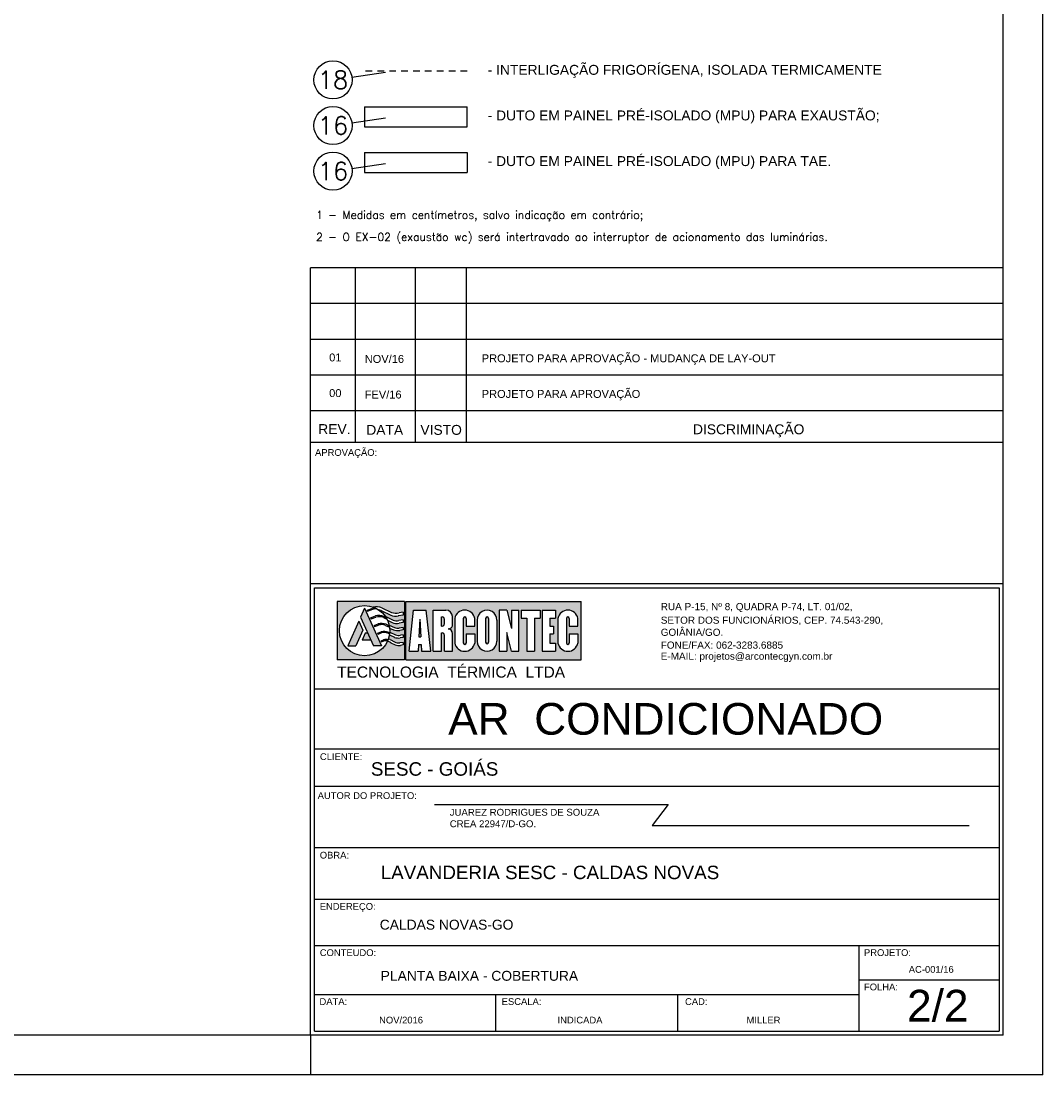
# Model space of a CAD drawing. Header units: inches. Extents: x -35 to 144, y -65 to -22.
# Tile 23 of 47: x 58 to 78, y -65 to -45. Entities that reach past the tile are written whole.
import ezdxf
from ezdxf.enums import TextEntityAlignment as Align

# ---------------------------------------------------------------- set-up
doc = ezdxf.new("R2010")
doc.units = ezdxf.units.IN
doc.header["$MEASUREMENT"] = 0
doc.linetypes.add('HIDDEN2', pattern=[0.1875, 0.125, -0.0625])
for name, color, linetype in [('AR-EXAUSTÃO', 10, 'Continuous'), ('AR-HIDRÁUL.-FRIGOR.', 4, 'Continuous'), ('AR_TEXTO-15', 6, 'Continuous')]:
    doc.layers.add(name, color=color, linetype=linetype)
doc.styles.add('AR_TEXTO-10', font='ROMANS.shx', dxfattribs={"height": 0.2})
doc.styles.add('AR_TEXTO-15', font='romans.shx', dxfattribs={"height": 0.225})
doc.styles.add('CAIXA', font='swiss.ttf')
doc.styles.add('ROMANS', font='arial.ttf', dxfattribs={"height": 0.18})
doc.styles.add('style3', font='arial.ttf')

# ---------------------------------------------------------------- blocks, each defined once
blk = doc.blocks.new('NR_LEG')
at = {"layer": 'AR_TEXTO-15', "color": 8, "linetype": 'Continuous'}
blk.add_circle((0, 0), 32.2, dxfattribs=at)
at = {"layer": 'AR_TEXTO-15', "color": 6, "linetype": 'Continuous', "style": 'AR_TEXTO-15'}
blk.add_attdef('NR', text='', height=30, dxfattribs=at).set_placement((0, 0), align=Align.MIDDLE_CENTER)

msp = doc.modelspace()

# ---------------------------------------------------------------- hatches: boundary and pattern name
h = msp.add_hatch(color=7)
h.paths.add_polyline_path([(65.446, -56.137), (64.169, -56.137), (64.169, -57.242), (65.446, -57.242)])
h.paths.add_polyline_path([(65.269, -56.959), (65.183, -56.917, 0.105913), (65.119, -56.893, -0.800351), (64.212, -56.689, -0.521493), (64.853, -56.242, -0.137783), (65.013, -56.255), (65.197, -56.345, 0.140108), (65.343, -56.354), (65.416, -56.341), (65.416, -56.394), (65.327, -56.41, -0.124055), (65.183, -56.395), (65, -56.305, 0.046015), (64.952, -56.293, -0.091386), (65.076, -56.413), (65.231, -56.488, 0.120693), (65.336, -56.499), (65.416, -56.485), (65.416, -56.537), (65.344, -56.55, -0.124132), (65.21, -56.536), (65.122, -56.493, -0.049482), (65.153, -56.582), (65.252, -56.631, 0.120127), (65.345, -56.64), (65.416, -56.628), (65.416, -56.676), (65.353, -56.687, -0.12406), (65.234, -56.675), (65.162, -56.64, -0.026139), (65.165, -56.689, -0.013524), (65.164, -56.715), (65.275, -56.77, 0.138228), (65.368, -56.776), (65.416, -56.767), (65.416, -56.817), (65.364, -56.826, -0.124345), (65.256, -56.815), (65.158, -56.767, -0.043901), (65.138, -56.848, -0.040247), (65.17, -56.858), (65.256, -56.899, 0.179322), (65.358, -56.922), (65.416, -56.912), (65.416, -56.96), (65.366, -56.969, -0.124726)], flags=16)
h.paths.add_polyline_path([(65.009, -56.976), (64.857, -56.976), (64.809, -56.868), (64.639, -56.868), (64.7, -56.734), (64.748, -56.734), (64.613, -56.432), (64.688, -56.264)], flags=0)
h.paths.add_polyline_path([(64.519, -56.976), (64.368, -56.976), (64.577, -56.511), (64.653, -56.68)], flags=0)
h = msp.add_hatch(color=7)
h.paths.add_polyline_path([(68.791, -57.242), (68.791, -56.137), (65.468, -56.137), (65.468, -57.242)])
h.paths.add_polyline_path([(66.818, -56.89), (66.818, -56.489, -1.000561), (67.196, -56.489), (67.196, -56.89, -1.000561)], flags=16)
h.paths.add_polyline_path([(67.239, -57.079), (67.239, -56.3), (67.38, -56.3), (67.469, -56.646), (67.469, -56.3), (67.61, -56.3), (67.61, -57.079), (67.469, -57.079), (67.38, -56.722), (67.38, -57.079)], flags=16)
h.paths.add_polyline_path([(66.98, -56.91), (66.98, -56.456, -1), (67.034, -56.456), (67.034, -56.91, -1)], flags=0)
h.paths.add_polyline_path([(66.774, -56.456, 0.828061), (66.396, -56.456), (66.396, -56.923, 0.828061), (66.774, -56.923), (66.774, -56.75), (66.612, -56.75), (66.612, -56.922, -1.012987), (66.558, -56.922), (66.558, -56.457, -0.000004), (66.558, -56.457, -1.012979), (66.612, -56.457), (66.612, -56.607), (66.774, -56.607)], flags=16)
h.paths.add_polyline_path([(67.761, -57.079), (67.761, -56.451), (67.653, -56.451), (67.653, -56.3), (68.012, -56.3), (68.012, -56.451), (67.904, -56.451), (67.904, -57.079)], flags=16)
h.paths.add_polyline_path([(66.156, -56.733, -0.414214), (66.201, -56.777), (66.201, -57.079), (66.352, -57.079), (66.352, -56.741, 0.390536), (66.27, -56.652, 0.448293), (66.352, -56.581), (66.352, -56.424, 0.414216), (66.228, -56.3, -0.000002), (66.228, -56.3), (65.985, -56.3), (65.985, -57.079), (66.147, -57.079), (66.147, -56.733), (66.151, -56.733)], flags=16)
h.paths.add_polyline_path([(68.055, -57.079), (68.055, -56.3), (68.306, -56.3), (68.306, -56.451), (68.198, -56.451), (68.198, -56.607), (68.269, -56.607), (68.269, -56.75), (68.198, -56.75), (68.198, -56.928), (68.306, -56.928), (68.306, -57.079)], flags=16)
h.paths.add_polyline_path([(66.156, -56.603), (66.147, -56.603), (66.147, -56.43), (66.156, -56.43, -0.414214), (66.201, -56.474), (66.201, -56.558, -0.414214)], flags=0)
h.paths.add_polyline_path([(65.942, -57.079), (65.768, -57.079), (65.761, -56.949), (65.71, -56.949), (65.703, -57.079), (65.53, -57.079), (65.617, -56.3), (65.855, -56.3)], flags=16)
h.paths.add_polyline_path([(68.728, -56.456, 0.828061), (68.349, -56.456), (68.349, -56.923, 0.828061), (68.728, -56.923), (68.728, -56.75), (68.566, -56.75), (68.566, -56.922, -0.000004), (68.566, -56.922, -1.012979), (68.512, -56.922), (68.512, -56.457, -1.012987), (68.566, -56.457), (68.566, -56.607), (68.728, -56.607)], flags=16)
h.paths.add_polyline_path([(65.754, -56.809), (65.718, -56.809), (65.736, -56.473)], flags=0)

# ---------------------------------------------------------------- linework, layer by layer
at = {"color": 7, "linetype": 'Continuous'}
for q in [(77.538, -22.41), (30.718, -65.106)]:
    msp.add_line((77.538, -65.106), q, dxfattribs=at)
at = {"color": 1}
for p, q in [((76.788, -64.356), (76.788, -23.16)), ((63.663, -64.356), (63.663, -49.818)), ((76.788, -49.818), (63.663, -49.818)), ((64.507, -49.818), (64.507, -53.118)), ((65.647, -49.818), (65.647, -53.118)), ((66.611, -49.818), (66.611, -53.118)), ((63.663, -52.518), (76.788, -52.518)), ((63.663, -53.118), (76.788, -53.118)), ((63.663, -53.118), (76.038, -53.118)), ((64.413, -53.118), (74.099, -53.118)), ((64.413, -53.118), (76.338, -53.118)), ((64.708, -53.118), (74.158, -53.118)), ((63.663, -55.798), (76.788, -55.798)), ((64.413, -55.798), (76.788, -55.798)), ((76.788, -64.356), (32.593, -64.356))]:
    msp.add_line(p, q, dxfattribs=at)
at = {"color": 8, "linetype": 'Continuous'}
for p, q in [((64.447, -46.202), (65.085, -46.108)), ((64.447, -47.066), (65.085, -46.972)), ((64.447, -47.93), (65.085, -47.836))]:
    msp.add_line(p, q, dxfattribs=at)
at = {"color": 11}
for p, q in [((64.686, -47.629), (66.632, -47.629)), ((64.686, -47.629), (64.686, -48.009)), ((66.632, -47.629), (66.632, -48.009)), ((64.686, -48.009), (66.632, -48.009))]:
    msp.add_line(p, q, dxfattribs=at)
for p, q in [((76.788, -50.493), (63.663, -50.493)), ((63.663, -51.168), (76.788, -51.168)), ((63.663, -51.843), (76.788, -51.843)), ((66.01, -59.981), (70.437, -59.981)), ((70.437, -59.981), (70.133, -60.379)), ((70.133, -60.379), (76.142, -60.379)), ((63.74, -60.798), (76.711, -60.798)), ((63.74, -60.798), (76.711, -60.798)), ((63.663, -64.356), (63.663, -65.106))]:
    msp.add_line(p, q)
at = {"color": 7}
for p, q in [((63.74, -55.876), (76.711, -55.876)), ((63.74, -64.279), (63.74, -55.876)), ((76.711, -55.876), (76.711, -64.279)), ((64.169, -56.137), (64.169, -57.242)), ((65.446, -56.137), (64.169, -56.137)), ((64.688, -56.264), (64.613, -56.432)), ((64.688, -56.264), (65.009, -56.976)), ((64.737, -56.298), (64.844, -56.26)), ((64.737, -56.298), (64.745, -56.317)), ((64.745, -56.317), (64.843, -56.282)), ((65.013, -56.255), (65.197, -56.345)), ((65.446, -56.137), (65.446, -57.242)), ((65.468, -56.137), (68.791, -56.137)), ((65.468, -57.242), (65.468, -56.137)), ((65.53, -57.079), (65.617, -56.3)), ((65.617, -56.3), (65.855, -56.3)), ((65.942, -57.079), (65.855, -56.3)), ((65.985, -56.3), (66.228, -56.3)), ((65.985, -57.079), (65.985, -56.3)), ((67.38, -56.3), (67.239, -56.3)), ((67.239, -56.3), (67.239, -57.079)), ((67.38, -56.3), (67.469, -56.646)), ((67.469, -56.3), (67.61, -56.3)), ((67.469, -56.3), (67.469, -56.646)), ((67.61, -57.079), (67.61, -56.3)), ((67.653, -56.3), (67.653, -56.451)), ((67.653, -56.3), (68.012, -56.3)), ((68.012, -56.3), (68.012, -56.451)), ((68.055, -56.3), (68.306, -56.3)), ((68.055, -56.3), (68.055, -57.079)), ((68.306, -56.3), (68.306, -56.451)), ((68.791, -57.242), (68.791, -56.137)), ((64.613, -56.432), (64.857, -56.976)), ((64.802, -56.443), (64.892, -56.411)), ((64.802, -56.443), (64.811, -56.463)), ((64.811, -56.463), (64.898, -56.432)), ((65, -56.305), (65.183, -56.395)), ((65.048, -56.44), (65.112, -56.471)), ((65.056, -56.42), (65.093, -56.438)), ((65.076, -56.413), (65.231, -56.489)), ((65.122, -56.493), (65.21, -56.536)), ((65.416, -56.394), (65.327, -56.41)), ((65.416, -56.485), (65.335, -56.499)), ((65.416, -56.341), (65.343, -56.354)), ((65.416, -56.341), (65.416, -56.394)), ((65.416, -56.485), (65.416, -56.537)), ((65.736, -56.473), (65.718, -56.809)), ((65.736, -56.473), (65.754, -56.809)), ((66.147, -56.43), (66.156, -56.43)), ((66.147, -56.603), (66.147, -56.43)), ((66.201, -56.558), (66.201, -56.474)), ((66.352, -56.581), (66.352, -56.424)), ((66.396, -56.456), (66.396, -56.923)), ((66.558, -56.456), (66.558, -56.923)), ((66.612, -56.456), (66.612, -56.607)), ((66.774, -56.607), (66.774, -56.456)), ((66.818, -56.489), (66.818, -56.89)), ((66.98, -56.456), (66.98, -56.91)), ((67.034, -56.456), (67.034, -56.91)), ((67.196, -56.489), (67.196, -56.89)), ((67.653, -56.451), (67.761, -56.451)), ((67.761, -56.451), (67.761, -57.079)), ((67.904, -56.451), (67.904, -57.079)), ((67.904, -56.451), (68.012, -56.451)), ((68.198, -56.451), (68.306, -56.451)), ((68.198, -56.451), (68.198, -56.607)), ((68.349, -56.456), (68.349, -56.923)), ((68.512, -56.456), (68.512, -56.923)), ((68.566, -56.456), (68.566, -56.607)), ((68.728, -56.607), (68.728, -56.456)), ((64.577, -56.511), (64.368, -56.976)), ((64.653, -56.68), (64.519, -56.976)), ((64.577, -56.511), (64.653, -56.68)), ((64.868, -56.589), (64.946, -56.561)), ((64.868, -56.589), (64.877, -56.609)), ((64.877, -56.609), (64.952, -56.582)), ((65.087, -56.589), (65.16, -56.624)), ((65.096, -56.569), (65.156, -56.598)), ((65.153, -56.582), (65.252, -56.631)), ((65.162, -56.64), (65.233, -56.674)), ((65.416, -56.537), (65.344, -56.55)), ((65.416, -56.628), (65.345, -56.64)), ((65.416, -56.676), (65.353, -56.687)), ((65.416, -56.628), (65.416, -56.676)), ((66.147, -56.603), (66.156, -56.603)), ((66.611, -56.607), (66.774, -56.607)), ((68.198, -56.607), (68.269, -56.607)), ((68.269, -56.607), (68.269, -56.75)), ((68.565, -56.607), (68.728, -56.607)), ((64.7, -56.734), (64.639, -56.868)), ((64.809, -56.868), (64.639, -56.868)), ((64.748, -56.734), (64.7, -56.734)), ((64.934, -56.736), (65.003, -56.711)), ((64.934, -56.736), (64.942, -56.753)), ((64.942, -56.753), (65.008, -56.729)), ((64.999, -56.88), (65.047, -56.863)), ((64.999, -56.88), (65.008, -56.9)), ((65.008, -56.9), (65.055, -56.883)), ((65.128, -56.736), (65.161, -56.752)), ((65.136, -56.718), (65.163, -56.731)), ((65.158, -56.767), (65.256, -56.815)), ((65.164, -56.715), (65.276, -56.77)), ((65.17, -56.858), (65.256, -56.899)), ((65.416, -56.817), (65.364, -56.826)), ((65.416, -56.767), (65.368, -56.776)), ((65.416, -56.767), (65.416, -56.817)), ((65.718, -56.809), (65.754, -56.809)), ((66.147, -56.733), (66.156, -56.733)), ((66.147, -56.733), (66.151, -56.733)), ((66.147, -57.079), (66.147, -56.733)), ((66.201, -57.079), (66.201, -56.777)), ((66.352, -57.079), (66.352, -56.741)), ((66.611, -56.75), (66.774, -56.75)), ((66.612, -56.75), (66.612, -56.923)), ((66.774, -56.75), (66.774, -56.923)), ((67.38, -56.722), (67.38, -57.079)), ((67.469, -57.079), (67.38, -56.722)), ((67.38, -56.722), (67.38, -57.079)), ((68.198, -56.75), (68.198, -56.928)), ((68.198, -56.75), (68.269, -56.75)), ((68.565, -56.75), (68.728, -56.75)), ((68.566, -56.75), (68.566, -56.923)), ((68.728, -56.75), (68.728, -56.923)), ((64.368, -56.976), (64.519, -56.976)), ((65.009, -56.976), (64.857, -56.976)), ((65.183, -56.917), (65.269, -56.959)), ((65.416, -56.912), (65.358, -56.922)), ((65.416, -56.96), (65.366, -56.969)), ((65.416, -56.912), (65.416, -56.96)), ((65.53, -57.079), (65.703, -57.079)), ((65.71, -56.949), (65.703, -57.079)), ((65.71, -56.949), (65.761, -56.949)), ((65.761, -56.949), (65.768, -57.079)), ((65.768, -57.079), (65.942, -57.079)), ((65.985, -57.079), (66.147, -57.079)), ((66.201, -57.079), (66.352, -57.079)), ((67.239, -57.079), (67.38, -57.079)), ((67.255, -57.079), (67.38, -57.079)), ((67.469, -57.079), (67.594, -57.079)), ((67.469, -57.079), (67.61, -57.079)), ((67.761, -57.079), (67.904, -57.079)), ((68.055, -57.079), (68.306, -57.079)), ((68.198, -56.928), (68.306, -56.928)), ((68.306, -56.928), (68.306, -57.079)), ((65.446, -57.242), (64.169, -57.242)), ((65.468, -57.242), (68.791, -57.242)), ((63.74, -57.792), (76.711, -57.792)), ((63.74, -58.928), (76.711, -58.928)), ((63.74, -59.633), (76.711, -59.633)), ((63.74, -59.633), (76.711, -59.633)), ((63.74, -60.798), (76.711, -60.798)), ((63.74, -60.798), (76.711, -60.798)), ((63.74, -61.778), (76.711, -61.778)), ((63.74, -62.655), (76.711, -62.655)), ((74.055, -64.279), (74.055, -62.655)), ((74.055, -63.305), (76.711, -63.305)), ((63.74, -63.583), (74.055, -63.583)), ((67.175, -64.279), (67.175, -63.583)), ((70.62, -64.279), (70.62, -63.583)), ((63.74, -64.279), (76.711, -64.279))]:
    msp.add_line(p, q, dxfattribs=at)
msp.add_circle((64.688, -56.689), 0.476, dxfattribs=at)
for centre, radius, start, end in [((64.909, -56.556), 0.281, 87.3416, 103.7363), ((64.911, -56.533), 0.281, 96.2424, 103.7363), ((64.911, -56.533), 0.297, 69.8936, 101.2736), ((64.909, -56.556), 0.266, 70.2201, 80.7586), ((66.228, -56.424), 0.125, 0, 90), ((66.585, -56.492), 0.193, 10.7463, 169.2537), ((67.007, -56.489), 0.189, 359.9707, 180.0293), ((68.539, -56.492), 0.193, 10.7463, 169.2537), ((64.96, -56.683), 0.281, 69.8374, 103.9709), ((64.96, -56.683), 0.259, 70.0498, 103.7363), ((65.285, -56.116), 0.297, 249.8927, 278.1796), ((65.287, -56.094), 0.266, 250.2191, 282.1219), ((65.305, -56.28), 0.222, 250.4067, 278.107), ((66.156, -56.474), 0.0445, 0, 90), ((66.585, -56.457), 0.0271, 0.7393, 179.2607), ((67.007, -56.456), 0.0267, 0, 180), ((68.539, -56.457), 0.0271, 0.7393, 179.2607), ((65.008, -56.808), 0.255, 69.7764, 103.9869), ((65.008, -56.808), 0.233, 70.0369, 103.7372), ((65.305, -56.279), 0.274, 249.8796, 278.1301), ((65.318, -56.444), 0.245, 250.0498, 278.1285), ((65.318, -56.444), 0.198, 250.5673, 278.1301), ((66.156, -56.558), 0.0445, 270, 0), ((66.279, -56.58), 0.0728, 265.5764, 359.4631), ((66.263, -56.741), 0.089, 0, 83.1244), ((65.058, -56.93), 0.226, 69.7764, 103.9869), ((65.058, -56.93), 0.207, 70.0498, 103.7363), ((65.095, -57.055), 0.198, 79.0174, 104.0288), ((65.095, -57.056), 0.177, 80.5206, 103.9869), ((65.095, -57.056), 0.164, 57.5508, 81.7341), ((65.095, -57.055), 0.211, 69.2258, 78.4446), ((65.337, -56.772), 0.151, 237.2824, 278.032), ((65.332, -56.608), 0.221, 249.9456, 278.1629), ((65.332, -56.608), 0.172, 250.4936, 282.0717), ((66.156, -56.777), 0.0445, 0, 90), ((67.007, -56.89), 0.189, 179.9707, 0.0293), ((65.337, -56.772), 0.199, 249.7776, 278.1301), ((66.585, -56.887), 0.193, 190.7463, 349.2537), ((66.585, -56.922), 0.0271, 180.7393, 359.2607), ((67.007, -56.91), 0.0267, 180, 0), ((68.539, -56.887), 0.193, 190.7463, 349.2537), ((68.539, -56.922), 0.0271, 180.7393, 359.2607)]:
    msp.add_arc(centre, radius, start, end, dxfattribs=at)
at = {"layer": 'AR-EXAUSTÃO'}
for p, q in [((64.686, -46.765), (66.632, -46.765)), ((64.686, -46.765), (64.686, -47.145)), ((66.632, -47.145), (66.632, -46.765)), ((64.686, -47.145), (66.632, -47.145))]:
    msp.add_line(p, q, dxfattribs=at)
at = {"layer": 'AR-HIDRÁUL.-FRIGOR.', "linetype": 'HIDDEN2'}
msp.add_line((66.632, -46.091), (64.686, -46.091), dxfattribs=at)

# ---------------------------------------------------------------- block references
at = {"layer": 'AR_TEXTO-15', "color": 8, "linetype": 'Continuous'}
ref = msp.add_blockref('NR_LEG', (64.089, -46.254), dxfattribs=dict(at, xscale=0.0112499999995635, yscale=0.0112499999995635, zscale=0.0112499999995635, rotation=180))
ref.add_attrib('NR', '18', dxfattribs={"color": 6, "linetype": 'Continuous', "height": 0.3375, "style": 'AR_TEXTO-15'}).set_placement((64.089, -46.254), align=Align.MIDDLE_CENTER)
ref = msp.add_blockref('NR_LEG', (64.089, -47.119), dxfattribs=dict(at, xscale=0.0112499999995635, yscale=0.0112499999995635, zscale=0.0112499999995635, rotation=180))
ref.add_attrib('NR', '16', dxfattribs={"color": 6, "linetype": 'Continuous', "height": 0.3375, "style": 'AR_TEXTO-15'}).set_placement((64.089, -47.119), align=Align.MIDDLE_CENTER)
ref = msp.add_blockref('NR_LEG', (64.089, -47.983), dxfattribs=dict(at, xscale=0.0112499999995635, yscale=0.0112499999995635, zscale=0.0112499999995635, rotation=180))
ref.add_attrib('NR', '16', dxfattribs={"color": 6, "linetype": 'Continuous', "height": 0.3375, "style": 'AR_TEXTO-15'}).set_placement((64.089, -47.983), align=Align.MIDDLE_CENTER)

# ---------------------------------------------------------------- texts
at = {"color": 3, "style": 'ROMANS'}
for s, p in [('- INTERLIGAÇÃO FRIGORÍGENA, ISOLADA TERMICAMENTE', (67.019, -46.064)), ('- DUTO EM PAINEL PRÉ-ISOLADO (MPU) PARA EXAUSTÃO;', (67.019, -46.928)), ('- DUTO EM PAINEL PRÉ-ISOLADO (MPU) PARA TAE.', (67.019, -47.793))]:
    msp.add_text(s, height=0.18757, dxfattribs=at).set_placement(p, align=Align.MIDDLE_LEFT)
at = {"color": 3}
for s, height, style, p in [('1 - Medidas em centímetros, salvo indicação em contrário;', 0.15, 'AR_TEXTO-10', (63.767, -48.887)), ('2 - O EX-02 (exaustão wc) será intertravado ao interruptor de acionamento das luminárias.', 0.15, 'AR_TEXTO-10', (63.767, -49.305)), ('REV. ', 0.1875, 'ROMANS', (63.81, -52.964)), ('DATA', 0.1875, 'ROMANS', (64.72, -52.979)), ('VISTO', 0.1875, 'ROMANS', (65.745, -52.979)), ('DISCRIMINAÇÃO', 0.1875, 'ROMANS', (70.909, -52.968)), ('CALDAS NOVAS-GO', 0.1875, 'ROMANS', (64.975, -62.353)), ('PLANTA BAIXA - COBERTURA', 0.1875, 'ROMANS', (64.993, -63.322))]:
    msp.add_text(s, height=height, dxfattribs=dict(at, style=style)).set_placement(p)
at = {"color": 2, "style": 'ROMANS'}
for s, height, p in [('01', 0.15, (64.017, -51.588)), ('NOV/16', 0.15, (64.69, -51.616)), ('PROJETO PARA APROVAÇÃO - MUDANÇA DE LAY-OUT', 0.15, (66.907, -51.604)), ('00', 0.15, (64.017, -52.263)), ('PROJETO PARA APROVAÇÃO', 0.15, (66.907, -52.279)), ('FEV/16', 0.15, (64.69, -52.291)), ('APROVAÇÃO:', 0.1275, (63.749, -53.377)), ('CLIENTE:', 0.1275, (63.842, -59.14)), ('AUTOR DO PROJETO:', 0.1275, (63.799, -59.878)), ('JUAREZ RODRIGUES DE SOUZA', 0.13, (66.301, -60.195)), ('CREA 22947/D-GO.', 0.13, (66.301, -60.413)), ('OBRA:', 0.1275, (63.839, -61.006)), ('ENDEREÇO:', 0.1275, (63.839, -61.978)), ('CONTEUDO:', 0.1275, (63.839, -62.854)), ('PROJETO:', 0.1275, (74.148, -62.852)), ('AC-001/16', 0.1275, (74.997, -63.171)), ('FOLHA:', 0.1275, (74.148, -63.503)), ('DATA:', 0.1275, (63.834, -63.78)), ('ESCALA:', 0.1275, (67.285, -63.78)), ('CAD:', 0.1275, (70.758, -63.78)), ('NOV/2016', 0.1275, (64.963, -64.131)), ('INDICADA', 0.1275, (68.343, -64.131)), ('MILLER', 0.1275, (71.923, -64.131))]:
    msp.add_text(s, height=height, dxfattribs=at).set_placement(p)
for s, p in [('RUA P-15, Nº 8, QUADRA P-74, LT. 01/02, ', (72.141, -56.301)), ('SETOR DOS FUNCIONÁRIOS, CEP. 74.543-290,', (72.405, -56.558)), ('GOIÂNIA/GO.', (70.89, -56.787)), ('FONE/FAX: 062-3283.6885', (71.457, -57.03)), ('E-MAIL: projetos@arcontecgyn.com.br', (71.924, -57.24))]:
    msp.add_text(s, height=0.135, dxfattribs=at).set_placement(p, align=Align.CENTER)
at = {"color": 7, "style": 'style3'}
msp.add_text('TECNOLOGIA  TÉRMICA  LTDA', height=0.21, dxfattribs=at).set_placement((64.167, -57.579))
at = {"color": 1, "style": 'CAIXA'}
msp.add_text('AR  CONDICIONADO', height=0.6, dxfattribs=at).set_placement((70.392, -58.66), align=Align.CENTER)
at = {"color": 140, "style": 'CAIXA'}
for s, p in [('SESC - GOIÁS', (64.807, -59.437)), ('LAVANDERIA SESC - CALDAS NOVAS', (64.993, -61.397))]:
    msp.add_text(s, height=0.255, dxfattribs=at).set_placement(p)
at = {"color": 1, "style": 'CAIXA'}
msp.add_text('2/2', height=0.6, dxfattribs=at).set_placement((74.964, -64.094))

doc.saveas('drawing.dxf')
